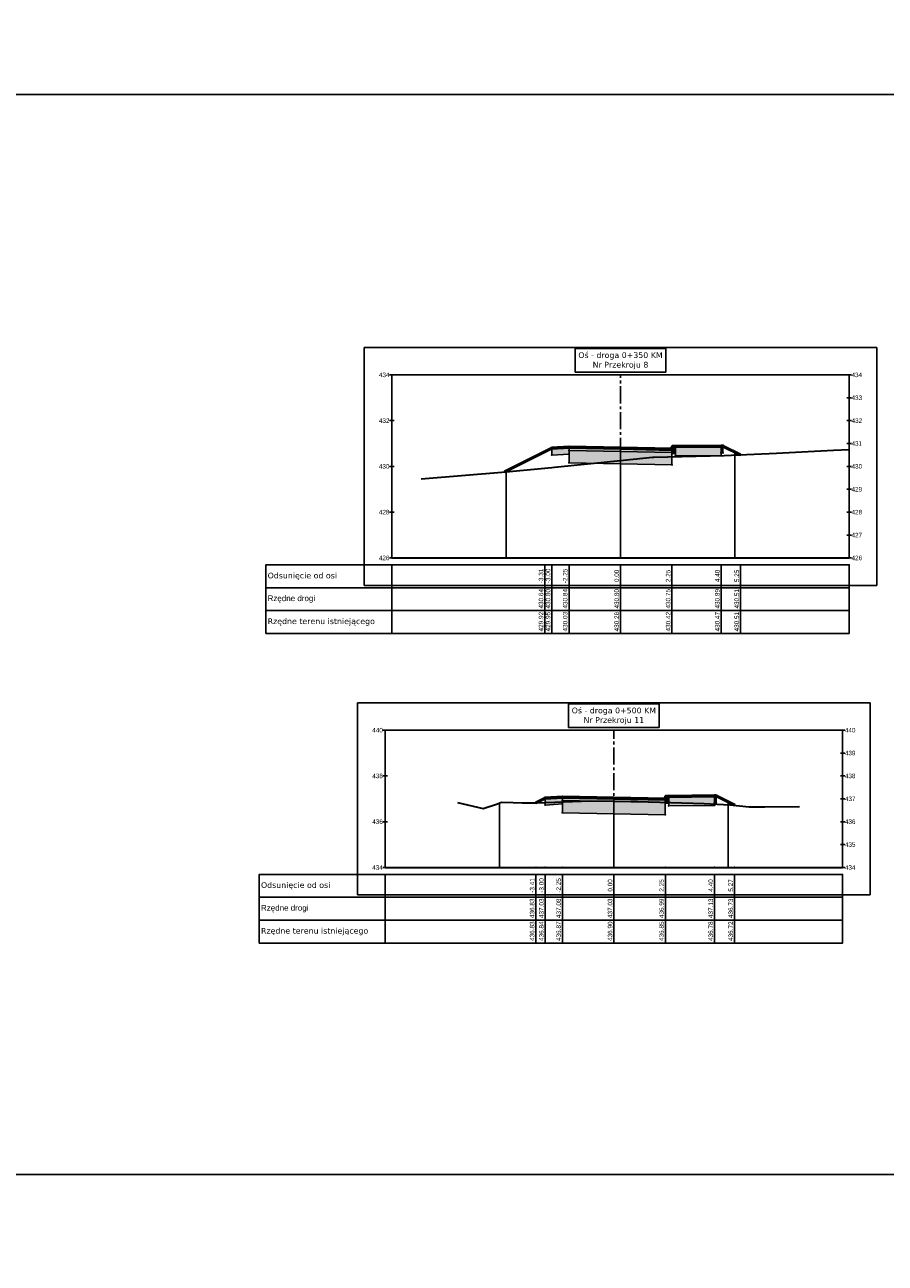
# Model space of a CAD drawing. Header units: metres. Extents: x 7331444 to 14836576, y 5479641 to 11132379.
# Tile 43 of 53: x 7418746 to 7418784, y 5566275 to 5566329. Entities that reach past the tile are written whole.
import ezdxf

# ---------------------------------------------------------------- set-up
doc = ezdxf.new("R2010")
doc.units = ezdxf.units.M
doc.linetypes.add('CENTER2', pattern=[1.125, 0.75, -0.125, 0.125, -0.125])
for name, color, linetype in [('C-DROGI-PRZEKROJE', 7, 'Continuous'), ('C-DROGI-PRZEKROJE-WIDOKI', 7, 'Continuous'), ('C-DROGI-PRZEKROJE-WIDOKI-ETYKIETY', 7, 'Continuous')]:
    doc.layers.add(name, color=color, linetype=linetype)

# ---------------------------------------------------------------- blocks, each defined once
blk = doc.blocks.new('*U787')
at = {"layer": 'C-DROGI-PRZEKROJE-WIDOKI', "color": 3, "linetype": 'Continuous', "lineweight": -3}
for p, q in [((11.2, 9.2), (-11.2, 9.2)), ((-11.2, 9.2), (-11.2, -1.2)), ((11.2, -1.2), (11.2, 9.2)), ((-11.2, -1.2), (11.2, -1.2))]:
    blk.add_line(p, q, dxfattribs=at)
at = {"layer": 'C-DROGI-PRZEKROJE-WIDOKI', "color": 7, "linetype": 'Continuous', "lineweight": -3}
for p, q in [((-10.1, 8), (-9.9, 8)), ((-10, 0), (-10, 8)), ((-10, 8), (10, 8)), ((9.9, 8), (10.1, 8)), ((10, 0), (10, 8)), ((9.9, 7), (10.1, 7)), ((-10.1, 6), (-9.9, 6)), ((9.9, 6), (10.1, 6)), ((9.9, 5), (10.1, 5)), ((-10.1, 4), (-9.9, 4)), ((9.9, 4), (10.1, 4)), ((9.9, 3), (10.1, 3)), ((-10.1, 2), (-9.9, 2)), ((9.9, 2), (10.1, 2)), ((9.9, 1), (10.1, 1)), ((-10.1, 0), (-9.9, 0)), ((9.9, 0), (10.1, 0))]:
    blk.add_line(p, q, dxfattribs=at)
at = {"layer": 'C-DROGI-PRZEKROJE-WIDOKI', "color": 9, "linetype": 'Continuous', "lineweight": -3}
for p, q in [((-10, 0), (-10, 8)), ((0, 0), (0, 4.796)), ((0, 0), (0, 4.796)), ((5, 0), (5, 4.631)), ((10, 0), (10, 4.739)), ((-5, 0), (-5, 3.766))]:
    blk.add_line(p, q, dxfattribs=at)
at = {"layer": 'C-DROGI-PRZEKROJE-WIDOKI', "color": 7, "linetype": 'CENTER2', "lineweight": -3}
blk.add_line((0, 0), (0, 8), dxfattribs=at)
at = {"layer": 'C-DROGI-PRZEKROJE-WIDOKI', "color": 7, "linetype": 'Continuous', "lineweight": 30}
blk.add_line((-10, 0), (10, 0), dxfattribs=at)
at = {"layer": 'C-DROGI-PRZEKROJE-WIDOKI', "color": 7, "linetype": 'Continuous', "lineweight": -3}
for points in [[(-1.98, 8.125), (1.98, 8.125), (1.98, 9.155), (-1.98, 9.155)], [(-10, -1.3), (-10, -0.3), (-15.5, -0.3), (-15.5, -1.3)], [(-10, -1.3), (10, -1.3), (10, -0.3), (-10, -0.3)], [(-10, -2.3), (-10, -1.3), (-15.5, -1.3), (-15.5, -2.3)], [(-10, -2.3), (10, -2.3), (10, -1.3), (-10, -1.3)], [(-10, -3.3), (-10, -2.3), (-15.5, -2.3), (-15.5, -3.3)], [(-10, -3.3), (10, -3.3), (10, -2.3), (-10, -2.3)]]:
    blk.add_3dface(points, dxfattribs=at)
for s, insert, char_height, attachment_point in [('{\\fVerdana|b0|i0|c0|p34;Oś - droga 0+350\\fVerdana|b0|i0|c238|p34; KM\\fVerdana|b0|i0|c0|p34;\\PNr Przekroju 8}', (0, 8.25), 0.25, 8), ('434', (-10.1, 8), 0.2, 6), ('434', (10.1, 8), 0.2, 4), ('433', (10.1, 7), 0.2, 4), ('432', (-10.1, 6), 0.2, 6), ('432', (10.1, 6), 0.2, 4), ('431', (10.1, 5), 0.2, 4), ('430', (-10.1, 4), 0.2, 6), ('430', (10.1, 4), 0.2, 4), ('429', (10.1, 3), 0.2, 4), ('428', (-10.1, 2), 0.2, 6), ('428', (10.1, 2), 0.2, 4), ('427', (10.1, 1), 0.2, 4), ('426', (-10.1, 0), 0.2, 6), ('426', (10.1, 0), 0.2, 4), ('{\\fVerdana|b0|i0|c238|p34;Odsunięcie od osi}', (-15.425, -0.8), 0.25, 4), ('{\\fArial|b0|i0|c238|p34;Rzędne drogi}', (-15.425, -1.8), 0.25, 4), ('{\\fVerdana|b0|i0|c238|p34;Rzędne terenu istniejącego}', (-15.425, -2.8), 0.25, 4)]:
    blk.add_mtext(s, dxfattribs=dict(at, insert=insert, char_height=char_height, attachment_point=attachment_point))
blk = doc.blocks.new('*U786')
at = {"layer": 'C-DROGI-PRZEKROJE', "linetype": 'Continuous', "lineweight": -3}
for points in [[(7418987.805, 5565931.719), (7418987.055, 5565931.674), (7418987.055, 5565931.374), (7418987.805, 5565931.419)], [(7418990.055, 5565931.674), (7418987.805, 5565931.719), (7418987.805, 5565931.694), (7418990.055, 5565931.649)], [(7418987.805, 5565931.694), (7418990.055, 5565931.649), (7418990.055, 5565931.624), (7418987.805, 5565931.669)], [(7418990.055, 5565931.624), (7418987.805, 5565931.669), (7418987.805, 5565931.569), (7418990.055, 5565931.524)], [(7418987.805, 5565931.569), (7418990.055, 5565931.524), (7418990.055, 5565930.994), (7418987.805, 5565931.039)], [(7418990.055, 5565931.674), (7418992.305, 5565931.629), (7418992.305, 5565931.604), (7418990.055, 5565931.649)], [(7418992.305, 5565931.604), (7418990.055, 5565931.649), (7418990.055, 5565931.624), (7418992.305, 5565931.579)], [(7418990.055, 5565931.624), (7418992.305, 5565931.579), (7418992.305, 5565931.479), (7418990.055, 5565931.524)], [(7418992.305, 5565931.479), (7418990.055, 5565931.524), (7418990.055, 5565930.994), (7418992.305, 5565930.949)], [(7418992.455, 5565931.449), (7418992.305, 5565931.449), (7418992.305, 5565931.629), (7418992.335, 5565931.749), (7418992.455, 5565931.749)], [(7418992.455, 5565931.749), (7418994.455, 5565931.769), (7418994.455, 5565931.359), (7418992.455, 5565931.339)], [(7418994.455, 5565931.769), (7418994.535, 5565931.769), (7418994.535, 5565931.469), (7418994.455, 5565931.469)]]:
    blk.add_hatch(color=252, dxfattribs=at).paths.add_polyline_path(points)
at = {"layer": 'C-DROGI-PRZEKROJE', "color": 9, "linetype": 'Continuous', "lineweight": -3}
for p, q in [((7418987.055, 5565931.674), (7418984.983, 5565930.638)), ((7418987.055, 5565931.674), (7418984.983, 5565930.638)), ((7418987.055, 5565931.674), (7418984.983, 5565930.638)), ((7418987.055, 5565931.674), (7418984.983, 5565930.638)), ((7418987.055, 5565931.674), (7418984.983, 5565930.638)), ((7418987.055, 5565931.674), (7418984.983, 5565930.638)), ((7418987.805, 5565931.719), (7418987.055, 5565931.674)), ((7418987.055, 5565931.674), (7418987.055, 5565931.374)), ((7418990.055, 5565931.674), (7418987.805, 5565931.719)), ((7418990.055, 5565931.674), (7418987.805, 5565931.719)), ((7418987.805, 5565931.719), (7418987.805, 5565931.694)), ((7418987.805, 5565931.419), (7418987.805, 5565931.719)), ((7418987.805, 5565931.694), (7418990.055, 5565931.649)), ((7418987.805, 5565931.694), (7418987.805, 5565931.669)), ((7418990.055, 5565931.624), (7418987.805, 5565931.669)), ((7418987.805, 5565931.669), (7418987.805, 5565931.569)), ((7418987.805, 5565931.569), (7418990.055, 5565931.524)), ((7418987.805, 5565931.039), (7418987.805, 5565931.569)), ((7418990.055, 5565931.649), (7418990.055, 5565931.674)), ((7418990.055, 5565931.674), (7418992.305, 5565931.629)), ((7418990.055, 5565931.674), (7418992.305, 5565931.629)), ((7418990.055, 5565931.649), (7418990.055, 5565931.674)), ((7418990.055, 5565931.649), (7418990.055, 5565931.624)), ((7418992.305, 5565931.604), (7418990.055, 5565931.649)), ((7418990.055, 5565931.649), (7418990.055, 5565931.624)), ((7418990.055, 5565931.524), (7418990.055, 5565931.624)), ((7418990.055, 5565931.624), (7418992.305, 5565931.579)), ((7418990.055, 5565931.524), (7418990.055, 5565931.624)), ((7418990.055, 5565931.524), (7418990.055, 5565930.994)), ((7418992.305, 5565931.479), (7418990.055, 5565931.524)), ((7418990.055, 5565931.524), (7418990.055, 5565930.994)), ((7418992.305, 5565931.629), (7418992.335, 5565931.749)), ((7418992.305, 5565931.629), (7418992.305, 5565931.604)), ((7418992.305, 5565931.449), (7418992.305, 5565931.629)), ((7418992.305, 5565931.604), (7418992.305, 5565931.579)), ((7418992.305, 5565931.579), (7418992.305, 5565931.479)), ((7418992.305, 5565930.949), (7418992.305, 5565931.479)), ((7418992.455, 5565931.449), (7418992.305, 5565931.449)), ((7418992.335, 5565931.749), (7418992.455, 5565931.749)), ((7418992.455, 5565931.749), (7418994.455, 5565931.769)), ((7418992.455, 5565931.749), (7418992.455, 5565931.449)), ((7418992.455, 5565931.339), (7418992.455, 5565931.749)), ((7418994.455, 5565931.769), (7418994.455, 5565931.359)), ((7418994.455, 5565931.469), (7418994.455, 5565931.769)), ((7418994.455, 5565931.769), (7418994.535, 5565931.769)), ((7418994.535, 5565931.469), (7418994.455, 5565931.469)), ((7418994.535, 5565931.769), (7418994.535, 5565931.469)), ((7418994.535, 5565931.769), (7418995.301, 5565931.386)), ((7418994.535, 5565931.769), (7418995.301, 5565931.386)), ((7418994.535, 5565931.769), (7418995.301, 5565931.386)), ((7418994.535, 5565931.769), (7418995.301, 5565931.386)), ((7418994.535, 5565931.769), (7418995.301, 5565931.386)), ((7418994.535, 5565931.769), (7418995.301, 5565931.386)), ((7418987.055, 5565931.374), (7418987.805, 5565931.419)), ((7418990.055, 5565930.994), (7418987.805, 5565931.039)), ((7418990.055, 5565930.994), (7418987.805, 5565931.039)), ((7418990.055, 5565930.994), (7418992.305, 5565930.949)), ((7418990.055, 5565930.994), (7418992.305, 5565930.949)), ((7418994.455, 5565931.359), (7418992.455, 5565931.339))]:
    blk.add_line(p, q, dxfattribs=at)
at = {"layer": 'C-DROGI-PRZEKROJE', "color": 53, "linetype": 'Continuous', "lineweight": -3}
for p, q in [((7418987.805, 5565931.719), (7418987.055, 5565931.674)), ((7418987.055, 5565931.674), (7418987.055, 5565931.374)), ((7418990.055, 5565931.674), (7418987.805, 5565931.719)), ((7418987.805, 5565931.719), (7418987.805, 5565931.694)), ((7418987.805, 5565931.419), (7418987.805, 5565931.719)), ((7418987.805, 5565931.694), (7418990.055, 5565931.649)), ((7418987.805, 5565931.694), (7418990.055, 5565931.649)), ((7418987.805, 5565931.669), (7418987.805, 5565931.694)), ((7418990.055, 5565931.624), (7418987.805, 5565931.669)), ((7418990.055, 5565931.624), (7418987.805, 5565931.669)), ((7418987.805, 5565931.669), (7418987.805, 5565931.569)), ((7418987.805, 5565931.569), (7418990.055, 5565931.524)), ((7418987.805, 5565931.569), (7418990.055, 5565931.524)), ((7418987.805, 5565931.039), (7418987.805, 5565931.569)), ((7418990.055, 5565931.649), (7418990.055, 5565931.674)), ((7418990.055, 5565931.674), (7418992.305, 5565931.629)), ((7418990.055, 5565931.649), (7418990.055, 5565931.674)), ((7418990.055, 5565931.649), (7418990.055, 5565931.624)), ((7418992.305, 5565931.604), (7418990.055, 5565931.649)), ((7418992.305, 5565931.604), (7418990.055, 5565931.649)), ((7418990.055, 5565931.649), (7418990.055, 5565931.624)), ((7418990.055, 5565931.524), (7418990.055, 5565931.624)), ((7418990.055, 5565931.624), (7418992.305, 5565931.579)), ((7418990.055, 5565931.624), (7418992.305, 5565931.579)), ((7418990.055, 5565931.524), (7418990.055, 5565931.624)), ((7418990.055, 5565931.524), (7418990.055, 5565930.994)), ((7418992.305, 5565931.479), (7418990.055, 5565931.524)), ((7418992.305, 5565931.479), (7418990.055, 5565931.524)), ((7418990.055, 5565931.524), (7418990.055, 5565930.994)), ((7418992.305, 5565931.629), (7418992.335, 5565931.749)), ((7418992.305, 5565931.629), (7418992.305, 5565931.604)), ((7418992.305, 5565931.449), (7418992.305, 5565931.629)), ((7418992.305, 5565931.579), (7418992.305, 5565931.604)), ((7418992.305, 5565931.579), (7418992.305, 5565931.479)), ((7418992.305, 5565930.949), (7418992.305, 5565931.479)), ((7418992.455, 5565931.449), (7418992.305, 5565931.449)), ((7418992.335, 5565931.749), (7418992.455, 5565931.749)), ((7418992.455, 5565931.749), (7418994.455, 5565931.769)), ((7418992.455, 5565931.749), (7418992.455, 5565931.449)), ((7418992.455, 5565931.339), (7418992.455, 5565931.749)), ((7418994.455, 5565931.769), (7418994.455, 5565931.359)), ((7418994.455, 5565931.769), (7418994.535, 5565931.769)), ((7418994.455, 5565931.469), (7418994.455, 5565931.769)), ((7418994.535, 5565931.469), (7418994.455, 5565931.469)), ((7418994.535, 5565931.769), (7418994.535, 5565931.469)), ((7418987.055, 5565931.374), (7418987.805, 5565931.419)), ((7418990.055, 5565930.994), (7418987.805, 5565931.039)), ((7418990.055, 5565930.994), (7418992.305, 5565930.949)), ((7418994.455, 5565931.359), (7418992.455, 5565931.339))]:
    blk.add_line(p, q, dxfattribs=at)
at = {"layer": 'C-DROGI-PRZEKROJE', "color": 9, "linetype": 'Continuous', "lineweight": -3}
for centre in [(7418987.055, 5565931.674), (7418987.055, 5565931.674), (7418987.055, 5565931.674), (7418987.805, 5565931.719), (7418987.805, 5565931.719), (7418987.805, 5565931.694), (7418987.805, 5565931.669), (7418987.805, 5565931.569), (7418987.805, 5565931.419), (7418990.055, 5565931.674), (7418990.055, 5565931.674), (7418990.055, 5565931.649), (7418990.055, 5565931.649), (7418990.055, 5565931.624), (7418990.055, 5565931.624), (7418990.055, 5565931.524), (7418990.055, 5565931.524), (7418992.305, 5565931.629), (7418992.305, 5565931.629), (7418992.305, 5565931.604), (7418992.305, 5565931.579), (7418992.305, 5565931.479), (7418992.305, 5565931.449), (7418992.335, 5565931.749), (7418992.455, 5565931.749), (7418992.455, 5565931.749), (7418992.455, 5565931.449), (7418994.455, 5565931.769), (7418994.455, 5565931.769), (7418994.455, 5565931.469), (7418994.535, 5565931.769), (7418994.535, 5565931.769), (7418994.535, 5565931.769), (7418994.535, 5565931.469), (7418987.055, 5565931.374), (7418987.805, 5565931.039), (7418990.055, 5565930.994), (7418990.055, 5565930.994), (7418992.305, 5565930.949), (7418992.455, 5565931.339), (7418994.455, 5565931.359), (7418995.301, 5565931.386), (7418995.301, 5565931.386), (7418984.983, 5565930.638), (7418984.983, 5565930.638)]:
    blk.add_circle(centre, 0.015, dxfattribs=at)
blk = doc.blocks.new('*U785')
at = {"layer": 'C-DROGI-PRZEKROJE', "color": 1, "linetype": 'Continuous', "lineweight": 60}
blk.add_lwpolyline([(7418984.983, 5565930.638), (7418987.055, 5565931.674), (7418987.805, 5565931.719), (7418990.055, 5565931.674), (7418992.305, 5565931.629), (7418992.335, 5565931.749), (7418992.455, 5565931.749), (7418994.455, 5565931.769), (7418994.535, 5565931.769), (7418995.301, 5565931.386)], dxfattribs=at)
blk = doc.blocks.new('*U778')
at = {"layer": 'C-DROGI-PRZEKROJE-WIDOKI', "color": 3, "linetype": 'Continuous', "lineweight": -3}
for p, q in [((11.2, 7.2), (-11.2, 7.2)), ((-11.2, 7.2), (-11.2, -1.2)), ((11.2, -1.2), (11.2, 7.2)), ((-11.2, -1.2), (11.2, -1.2))]:
    blk.add_line(p, q, dxfattribs=at)
at = {"layer": 'C-DROGI-PRZEKROJE-WIDOKI', "color": 7, "linetype": 'Continuous', "lineweight": -3}
for p, q in [((-10.1, 6), (-9.9, 6)), ((-10, 0), (-10, 6)), ((-10, 6), (10, 6)), ((9.9, 6), (10.1, 6)), ((10, 0), (10, 6)), ((9.9, 5), (10.1, 5)), ((-10.1, 4), (-9.9, 4)), ((9.9, 4), (10.1, 4)), ((9.9, 3), (10.1, 3)), ((-10.1, 2), (-9.9, 2)), ((9.9, 2), (10.1, 2)), ((9.9, 1), (10.1, 1)), ((-10.1, 0), (-9.9, 0)), ((9.9, 0), (10.1, 0))]:
    blk.add_line(p, q, dxfattribs=at)
at = {"layer": 'C-DROGI-PRZEKROJE-WIDOKI', "color": 9, "linetype": 'Continuous', "lineweight": -3}
for p, q in [((-10, 0), (-10, 6)), ((10, 0), (10, 6)), ((-5, 0), (-5, 2.818)), ((0, 0), (0, 3.031)), ((0, 0), (0, 3.031)), ((5, 0), (5, 2.865))]:
    blk.add_line(p, q, dxfattribs=at)
at = {"layer": 'C-DROGI-PRZEKROJE-WIDOKI', "color": 7, "linetype": 'CENTER2', "lineweight": -3}
blk.add_line((0, 0), (0, 6), dxfattribs=at)
at = {"layer": 'C-DROGI-PRZEKROJE-WIDOKI', "color": 7, "linetype": 'Continuous', "lineweight": 30}
blk.add_line((-10, 0), (10, 0), dxfattribs=at)
at = {"layer": 'C-DROGI-PRZEKROJE-WIDOKI', "color": 7, "linetype": 'Continuous', "lineweight": -3}
for points in [[(-1.98, 6.125), (1.98, 6.125), (1.98, 7.155), (-1.98, 7.155)], [(-10, -1.3), (-10, -0.3), (-15.5, -0.3), (-15.5, -1.3)], [(-10, -1.3), (10, -1.3), (10, -0.3), (-10, -0.3)], [(-10, -2.3), (-10, -1.3), (-15.5, -1.3), (-15.5, -2.3)], [(-10, -2.3), (10, -2.3), (10, -1.3), (-10, -1.3)], [(-10, -3.3), (-10, -2.3), (-15.5, -2.3), (-15.5, -3.3)], [(-10, -3.3), (10, -3.3), (10, -2.3), (-10, -2.3)]]:
    blk.add_3dface(points, dxfattribs=at)
for s, insert, char_height, attachment_point in [('{\\fVerdana|b0|i0|c0|p34;Oś - droga 0+500\\fVerdana|b0|i0|c238|p34; KM\\fVerdana|b0|i0|c0|p34;\\PNr Przekroju 11}', (0, 6.25), 0.25, 8), ('440', (-10.1, 6), 0.2, 6), ('440', (10.1, 6), 0.2, 4), ('439', (10.1, 5), 0.2, 4), ('438', (-10.1, 4), 0.2, 6), ('438', (10.1, 4), 0.2, 4), ('437', (10.1, 3), 0.2, 4), ('436', (-10.1, 2), 0.2, 6), ('436', (10.1, 2), 0.2, 4), ('435', (10.1, 1), 0.2, 4), ('434', (-10.1, 0), 0.2, 6), ('434', (10.1, 0), 0.2, 4), ('{\\fVerdana|b0|i0|c238|p34;Odsunięcie od osi}', (-15.425, -0.8), 0.25, 4), ('{\\fArial|b0|i0|c238|p34;Rzędne drogi}', (-15.425, -1.8), 0.25, 4), ('{\\fVerdana|b0|i0|c238|p34;Rzędne terenu istniejącego}', (-15.425, -2.8), 0.25, 4)]:
    blk.add_mtext(s, dxfattribs=dict(at, insert=insert, char_height=char_height, attachment_point=attachment_point))
blk = doc.blocks.new('*U777')
at = {"layer": 'C-DROGI-PRZEKROJE', "linetype": 'Continuous', "lineweight": -3}
for points in [[(7418987.516, 5565916.426), (7418986.766, 5565916.381), (7418986.766, 5565916.081), (7418987.516, 5565916.126)], [(7418989.766, 5565916.381), (7418987.516, 5565916.426), (7418987.516, 5565916.401), (7418989.766, 5565916.356)], [(7418987.516, 5565916.401), (7418989.766, 5565916.356), (7418989.766, 5565916.331), (7418987.516, 5565916.376)], [(7418989.766, 5565916.331), (7418987.516, 5565916.376), (7418987.516, 5565916.276), (7418989.766, 5565916.231)], [(7418987.516, 5565916.276), (7418989.766, 5565916.231), (7418989.766, 5565915.701), (7418987.516, 5565915.746)], [(7418989.766, 5565916.381), (7418992.015, 5565916.336), (7418992.015, 5565916.311), (7418989.766, 5565916.356)], [(7418992.015, 5565916.311), (7418989.766, 5565916.356), (7418989.766, 5565916.331), (7418992.015, 5565916.286)], [(7418989.766, 5565916.331), (7418992.015, 5565916.286), (7418992.015, 5565916.186), (7418989.766, 5565916.231)], [(7418992.165, 5565916.156), (7418992.015, 5565916.156), (7418992.015, 5565916.336), (7418992.045, 5565916.456), (7418992.165, 5565916.456)], [(7418992.165, 5565916.456), (7418994.165, 5565916.476), (7418994.165, 5565916.066), (7418992.165, 5565916.046)], [(7418994.165, 5565916.476), (7418994.245, 5565916.476), (7418994.245, 5565916.176), (7418994.165, 5565916.176)], [(7418992.015, 5565916.186), (7418989.766, 5565916.231), (7418989.766, 5565915.701), (7418992.015, 5565915.656)]]:
    blk.add_hatch(color=252, dxfattribs=at).paths.add_polyline_path(points)
at = {"layer": 'C-DROGI-PRZEKROJE', "color": 9, "linetype": 'Continuous', "lineweight": -3}
for p, q in [((7418986.766, 5565916.381), (7418986.359, 5565916.178)), ((7418986.766, 5565916.381), (7418986.359, 5565916.178)), ((7418986.766, 5565916.381), (7418986.359, 5565916.178)), ((7418986.766, 5565916.381), (7418986.359, 5565916.178)), ((7418986.766, 5565916.381), (7418986.359, 5565916.178)), ((7418986.766, 5565916.381), (7418986.359, 5565916.178)), ((7418987.516, 5565916.426), (7418986.766, 5565916.381)), ((7418986.766, 5565916.381), (7418986.766, 5565916.081)), ((7418989.766, 5565916.381), (7418987.516, 5565916.426)), ((7418989.766, 5565916.381), (7418987.516, 5565916.426)), ((7418987.516, 5565916.426), (7418987.516, 5565916.401)), ((7418987.516, 5565916.126), (7418987.516, 5565916.426)), ((7418987.516, 5565916.401), (7418989.766, 5565916.356)), ((7418987.516, 5565916.401), (7418987.516, 5565916.376)), ((7418989.766, 5565916.331), (7418987.516, 5565916.376)), ((7418987.516, 5565916.376), (7418987.516, 5565916.276)), ((7418987.516, 5565916.276), (7418989.766, 5565916.231)), ((7418987.516, 5565915.746), (7418987.516, 5565916.276)), ((7418989.766, 5565916.356), (7418989.766, 5565916.381)), ((7418989.766, 5565916.381), (7418992.015, 5565916.336)), ((7418989.766, 5565916.381), (7418992.015, 5565916.336)), ((7418989.766, 5565916.356), (7418989.766, 5565916.381)), ((7418989.766, 5565916.356), (7418989.766, 5565916.331)), ((7418992.015, 5565916.311), (7418989.766, 5565916.356)), ((7418989.766, 5565916.356), (7418989.766, 5565916.331)), ((7418989.766, 5565916.231), (7418989.766, 5565916.331)), ((7418989.766, 5565916.331), (7418992.015, 5565916.286)), ((7418989.766, 5565916.231), (7418989.766, 5565916.331)), ((7418992.015, 5565916.336), (7418992.045, 5565916.456)), ((7418992.015, 5565916.336), (7418992.015, 5565916.311)), ((7418992.015, 5565916.156), (7418992.015, 5565916.336)), ((7418992.015, 5565916.311), (7418992.015, 5565916.286)), ((7418992.015, 5565916.286), (7418992.015, 5565916.186)), ((7418992.045, 5565916.456), (7418992.165, 5565916.456)), ((7418992.165, 5565916.456), (7418994.165, 5565916.476)), ((7418992.165, 5565916.456), (7418992.165, 5565916.156)), ((7418992.165, 5565916.046), (7418992.165, 5565916.456)), ((7418994.165, 5565916.476), (7418994.165, 5565916.066)), ((7418994.165, 5565916.176), (7418994.165, 5565916.476)), ((7418994.165, 5565916.476), (7418994.245, 5565916.476)), ((7418994.245, 5565916.476), (7418994.245, 5565916.176)), ((7418994.245, 5565916.476), (7418995.057, 5565916.07)), ((7418994.245, 5565916.476), (7418995.057, 5565916.07)), ((7418994.245, 5565916.476), (7418995.057, 5565916.07)), ((7418994.245, 5565916.476), (7418995.057, 5565916.07)), ((7418994.245, 5565916.476), (7418995.057, 5565916.07)), ((7418994.245, 5565916.476), (7418995.057, 5565916.07)), ((7418986.766, 5565916.081), (7418987.516, 5565916.126)), ((7418989.766, 5565915.701), (7418987.516, 5565915.746)), ((7418989.766, 5565915.701), (7418987.516, 5565915.746)), ((7418989.766, 5565916.231), (7418989.766, 5565915.701)), ((7418992.015, 5565916.186), (7418989.766, 5565916.231)), ((7418989.766, 5565916.231), (7418989.766, 5565915.701)), ((7418992.015, 5565915.656), (7418992.015, 5565916.186)), ((7418992.165, 5565916.156), (7418992.015, 5565916.156)), ((7418994.165, 5565916.066), (7418992.165, 5565916.046)), ((7418994.245, 5565916.176), (7418994.165, 5565916.176)), ((7418989.766, 5565915.701), (7418992.015, 5565915.656)), ((7418989.766, 5565915.701), (7418992.015, 5565915.656))]:
    blk.add_line(p, q, dxfattribs=at)
at = {"layer": 'C-DROGI-PRZEKROJE', "color": 53, "linetype": 'Continuous', "lineweight": -3}
for p, q in [((7418987.516, 5565916.426), (7418986.766, 5565916.381)), ((7418986.766, 5565916.381), (7418986.766, 5565916.081)), ((7418989.766, 5565916.381), (7418987.516, 5565916.426)), ((7418987.516, 5565916.426), (7418987.516, 5565916.401)), ((7418987.516, 5565916.126), (7418987.516, 5565916.426)), ((7418987.516, 5565916.401), (7418989.766, 5565916.356)), ((7418987.516, 5565916.401), (7418989.766, 5565916.356)), ((7418987.516, 5565916.376), (7418987.516, 5565916.401)), ((7418989.766, 5565916.331), (7418987.516, 5565916.376)), ((7418989.766, 5565916.331), (7418987.516, 5565916.376)), ((7418987.516, 5565916.376), (7418987.516, 5565916.276)), ((7418987.516, 5565916.276), (7418989.766, 5565916.231)), ((7418987.516, 5565916.276), (7418989.766, 5565916.231)), ((7418987.516, 5565915.746), (7418987.516, 5565916.276)), ((7418989.766, 5565916.356), (7418989.766, 5565916.381)), ((7418989.766, 5565916.381), (7418992.015, 5565916.336)), ((7418989.766, 5565916.356), (7418989.766, 5565916.381)), ((7418989.766, 5565916.356), (7418989.766, 5565916.331)), ((7418992.015, 5565916.311), (7418989.766, 5565916.356)), ((7418992.015, 5565916.311), (7418989.766, 5565916.356)), ((7418989.766, 5565916.356), (7418989.766, 5565916.331)), ((7418989.766, 5565916.231), (7418989.766, 5565916.331)), ((7418989.766, 5565916.331), (7418992.015, 5565916.286)), ((7418989.766, 5565916.331), (7418992.015, 5565916.286)), ((7418989.766, 5565916.231), (7418989.766, 5565916.331)), ((7418992.015, 5565916.336), (7418992.045, 5565916.456)), ((7418992.015, 5565916.336), (7418992.015, 5565916.311)), ((7418992.015, 5565916.156), (7418992.015, 5565916.336)), ((7418992.015, 5565916.286), (7418992.015, 5565916.311)), ((7418992.015, 5565916.286), (7418992.015, 5565916.186)), ((7418992.045, 5565916.456), (7418992.165, 5565916.456)), ((7418992.165, 5565916.456), (7418994.165, 5565916.476)), ((7418992.165, 5565916.456), (7418992.165, 5565916.156)), ((7418992.165, 5565916.046), (7418992.165, 5565916.456)), ((7418994.165, 5565916.476), (7418994.165, 5565916.066)), ((7418994.165, 5565916.476), (7418994.245, 5565916.476)), ((7418994.165, 5565916.176), (7418994.165, 5565916.476)), ((7418994.245, 5565916.476), (7418994.245, 5565916.176)), ((7418986.766, 5565916.081), (7418987.516, 5565916.126)), ((7418989.766, 5565915.701), (7418987.516, 5565915.746)), ((7418989.766, 5565916.231), (7418989.766, 5565915.701)), ((7418992.015, 5565916.186), (7418989.766, 5565916.231)), ((7418992.015, 5565916.186), (7418989.766, 5565916.231)), ((7418989.766, 5565916.231), (7418989.766, 5565915.701)), ((7418992.015, 5565915.656), (7418992.015, 5565916.186)), ((7418992.165, 5565916.156), (7418992.015, 5565916.156)), ((7418994.165, 5565916.066), (7418992.165, 5565916.046)), ((7418994.245, 5565916.176), (7418994.165, 5565916.176)), ((7418989.766, 5565915.701), (7418992.015, 5565915.656))]:
    blk.add_line(p, q, dxfattribs=at)
at = {"layer": 'C-DROGI-PRZEKROJE', "color": 9, "linetype": 'Continuous', "lineweight": -3}
for centre in [(7418986.766, 5565916.381), (7418986.766, 5565916.381), (7418986.766, 5565916.381), (7418987.516, 5565916.426), (7418987.516, 5565916.426), (7418987.516, 5565916.401), (7418987.516, 5565916.376), (7418987.516, 5565916.276), (7418989.766, 5565916.381), (7418989.766, 5565916.381), (7418989.766, 5565916.356), (7418989.766, 5565916.356), (7418989.766, 5565916.331), (7418989.766, 5565916.331), (7418992.015, 5565916.336), (7418992.015, 5565916.336), (7418992.015, 5565916.311), (7418992.015, 5565916.286), (7418992.045, 5565916.456), (7418992.165, 5565916.456), (7418992.165, 5565916.456), (7418994.165, 5565916.476), (7418994.165, 5565916.476), (7418994.245, 5565916.476), (7418994.245, 5565916.476), (7418994.245, 5565916.476), (7418986.359, 5565916.178), (7418986.359, 5565916.178), (7418986.766, 5565916.081), (7418987.516, 5565916.126), (7418987.516, 5565915.746), (7418989.766, 5565916.231), (7418989.766, 5565916.231), (7418992.015, 5565916.186), (7418992.015, 5565916.156), (7418992.165, 5565916.156), (7418992.165, 5565916.046), (7418994.165, 5565916.176), (7418994.165, 5565916.066), (7418994.245, 5565916.176), (7418995.057, 5565916.07), (7418995.057, 5565916.07), (7418989.766, 5565915.701), (7418989.766, 5565915.701), (7418992.015, 5565915.656)]:
    blk.add_circle(centre, 0.015, dxfattribs=at)
blk = doc.blocks.new('*U776')
at = {"layer": 'C-DROGI-PRZEKROJE', "color": 1, "linetype": 'Continuous', "lineweight": 60}
blk.add_lwpolyline([(7418986.359, 5565916.178), (7418986.766, 5565916.381), (7418987.516, 5565916.426), (7418989.766, 5565916.381), (7418992.015, 5565916.336), (7418992.045, 5565916.456), (7418992.165, 5565916.456), (7418994.165, 5565916.476), (7418994.245, 5565916.476), (7418995.057, 5565916.07)], dxfattribs=at)
blk = doc.blocks.new('*U765')
at = {"layer": 'C-DROGI-PRZEKROJE', "color": 74, "linetype": 'Continuous', "lineweight": 30}
blk.add_lwpolyline([(7418981.337, 5565930.33), (7418985.051, 5565930.643), (7418987.061, 5565930.827), (7418987.164, 5565930.839), (7418990.055, 5565931.135), (7418990.184, 5565931.149), (7418991.461, 5565931.282), (7418991.514, 5565931.282), (7418994.581, 5565931.352), (7418996.875, 5565931.46), (7418999.368, 5565931.584), (7419000.055, 5565931.617)], dxfattribs=at)
blk = doc.blocks.new('*U762')
at = {"layer": 'C-DROGI-PRZEKROJE', "color": 74, "linetype": 'Continuous', "lineweight": 30}
blk.add_lwpolyline([(7418982.924, 5565916.196), (7418984.055, 5565915.927), (7418984.635, 5565916.118), (7418984.85, 5565916.201), (7418985.367, 5565916.195), (7418985.762, 5565916.177), (7418986.397, 5565916.178), (7418988.751, 5565916.267), (7418989.766, 5565916.248), (7418990.8, 5565916.228), (7418993.717, 5565916.151), (7418994.829, 5565916.095), (7418995.675, 5565916.003), (7418996.323, 5565916.007), (7418996.368, 5565916.007), (7418997.885, 5565916.015)], dxfattribs=at)
blk = doc.blocks.new('*U701')
at = {"layer": 'C-DROGI-PRZEKROJE-WIDOKI-ETYKIETY', "color": 7, "linetype": 'Continuous', "lineweight": -3}
blk.add_line((7418990.055, 5565926.578), (7418990.055, 5565923.578), dxfattribs=at)
at = {"layer": 'C-DROGI-PRZEKROJE-WIDOKI-ETYKIETY', "color": 75, "linetype": 'Continuous', "lineweight": -3}
blk.add_circle((7418990.055, 5565926.878), 0.015, dxfattribs=at)
at = {"layer": 'C-DROGI-PRZEKROJE-WIDOKI-ETYKIETY', "color": 7, "linetype": 'Continuous', "lineweight": -3, "char_height": 0.2, "attachment_point": 5, "rotation": 90}
for s, insert in [('{\\fArial|b0|i0|c238|p34;0.00}', (7418989.89, 5565926.093)), ('{\\fArial|b0|i0|c238|p34;430.26}', (7418989.89, 5565924.093))]:
    blk.add_mtext(s, dxfattribs=dict(at, insert=insert))
at = {"layer": 'C-DROGI-PRZEKROJE-WIDOKI-ETYKIETY', "color": 1, "linetype": 'Continuous', "lineweight": -3, "insert": (7418989.89, 5565925.093), "char_height": 0.2, "attachment_point": 5, "rotation": 90}
blk.add_mtext('{\\fArial|b0|i0|c238|p34;430.80}', dxfattribs=at)
blk = doc.blocks.new('*U700')
at = {"layer": 'C-DROGI-PRZEKROJE-WIDOKI-ETYKIETY', "color": 7, "linetype": 'Continuous', "lineweight": -3}
blk.add_line((7418987.805, 5565926.578), (7418987.805, 5565923.578), dxfattribs=at)
at = {"layer": 'C-DROGI-PRZEKROJE-WIDOKI-ETYKIETY', "color": 75, "linetype": 'Continuous', "lineweight": -3}
blk.add_circle((7418987.805, 5565926.878), 0.015, dxfattribs=at)
at = {"layer": 'C-DROGI-PRZEKROJE-WIDOKI-ETYKIETY', "color": 7, "linetype": 'Continuous', "lineweight": -3, "char_height": 0.2, "attachment_point": 5, "rotation": 90}
for s, insert in [('{\\fArial|b0|i0|c238|p34;-2.25}', (7418987.64, 5565926.093)), ('{\\fArial|b0|i0|c238|p34;430.03}', (7418987.64, 5565924.093))]:
    blk.add_mtext(s, dxfattribs=dict(at, insert=insert))
at = {"layer": 'C-DROGI-PRZEKROJE-WIDOKI-ETYKIETY', "color": 1, "linetype": 'Continuous', "lineweight": -3, "insert": (7418987.64, 5565925.093), "char_height": 0.2, "attachment_point": 5, "rotation": 90}
blk.add_mtext('{\\fArial|b0|i0|c238|p34;430.84}', dxfattribs=at)
blk = doc.blocks.new('*U699')
at = {"layer": 'C-DROGI-PRZEKROJE-WIDOKI-ETYKIETY', "color": 7, "linetype": 'Continuous', "lineweight": -3}
blk.add_line((7418987.055, 5565926.578), (7418987.055, 5565923.578), dxfattribs=at)
at = {"layer": 'C-DROGI-PRZEKROJE-WIDOKI-ETYKIETY', "color": 75, "linetype": 'Continuous', "lineweight": -3}
blk.add_circle((7418987.055, 5565926.878), 0.015, dxfattribs=at)
at = {"layer": 'C-DROGI-PRZEKROJE-WIDOKI-ETYKIETY', "color": 7, "linetype": 'Continuous', "lineweight": -3, "char_height": 0.2, "attachment_point": 5, "rotation": 90}
for s, insert in [('{\\fArial|b0|i0|c238|p34;-3.00}', (7418986.89, 5565926.093)), ('{\\fArial|b0|i0|c238|p34;429.95}', (7418986.89, 5565924.093))]:
    blk.add_mtext(s, dxfattribs=dict(at, insert=insert))
at = {"layer": 'C-DROGI-PRZEKROJE-WIDOKI-ETYKIETY', "color": 1, "linetype": 'Continuous', "lineweight": -3, "insert": (7418986.89, 5565925.093), "char_height": 0.2, "attachment_point": 5, "rotation": 90}
blk.add_mtext('{\\fArial|b0|i0|c238|p34;430.80}', dxfattribs=at)
blk = doc.blocks.new('*U698')
at = {"layer": 'C-DROGI-PRZEKROJE-WIDOKI-ETYKIETY', "color": 7, "linetype": 'Continuous', "lineweight": -3}
blk.add_line((7418986.748, 5565926.578), (7418986.748, 5565923.578), dxfattribs=at)
at = {"layer": 'C-DROGI-PRZEKROJE-WIDOKI-ETYKIETY', "color": 75, "linetype": 'Continuous', "lineweight": -3}
blk.add_circle((7418986.748, 5565926.878), 0.015, dxfattribs=at)
at = {"layer": 'C-DROGI-PRZEKROJE-WIDOKI-ETYKIETY', "color": 7, "linetype": 'Continuous', "lineweight": -3, "char_height": 0.2, "attachment_point": 5, "rotation": 90}
for s, insert in [('{\\fArial|b0|i0|c238|p34;-3.31}', (7418986.583, 5565926.093)), ('{\\fArial|b0|i0|c238|p34;429.92}', (7418986.583, 5565924.093))]:
    blk.add_mtext(s, dxfattribs=dict(at, insert=insert))
at = {"layer": 'C-DROGI-PRZEKROJE-WIDOKI-ETYKIETY', "color": 1, "linetype": 'Continuous', "lineweight": -3, "insert": (7418986.583, 5565925.093), "char_height": 0.2, "attachment_point": 5, "rotation": 90}
blk.add_mtext('{\\fArial|b0|i0|c238|p34;430.64}', dxfattribs=at)
blk = doc.blocks.new('*U697')
at = {"layer": 'C-DROGI-PRZEKROJE-WIDOKI-ETYKIETY', "color": 7, "linetype": 'Continuous', "lineweight": -3}
blk.add_line((7418992.305, 5565926.578), (7418992.305, 5565923.578), dxfattribs=at)
at = {"layer": 'C-DROGI-PRZEKROJE-WIDOKI-ETYKIETY', "color": 75, "linetype": 'Continuous', "lineweight": -3}
blk.add_circle((7418992.305, 5565926.878), 0.015, dxfattribs=at)
at = {"layer": 'C-DROGI-PRZEKROJE-WIDOKI-ETYKIETY', "color": 7, "linetype": 'Continuous', "lineweight": -3, "char_height": 0.2, "attachment_point": 5, "rotation": 90}
for s, insert in [('{\\fArial|b0|i0|c238|p34;2.25}', (7418992.14, 5565926.093)), ('{\\fArial|b0|i0|c238|p34;430.42}', (7418992.14, 5565924.093))]:
    blk.add_mtext(s, dxfattribs=dict(at, insert=insert))
at = {"layer": 'C-DROGI-PRZEKROJE-WIDOKI-ETYKIETY', "color": 1, "linetype": 'Continuous', "lineweight": -3, "insert": (7418992.14, 5565925.093), "char_height": 0.2, "attachment_point": 5, "rotation": 90}
blk.add_mtext('{\\fArial|b0|i0|c238|p34;430.75}', dxfattribs=at)
blk = doc.blocks.new('*U696')
at = {"layer": 'C-DROGI-PRZEKROJE-WIDOKI-ETYKIETY', "color": 7, "linetype": 'Continuous', "lineweight": -3}
blk.add_line((7418994.455, 5565926.578), (7418994.455, 5565923.578), dxfattribs=at)
at = {"layer": 'C-DROGI-PRZEKROJE-WIDOKI-ETYKIETY', "color": 75, "linetype": 'Continuous', "lineweight": -3}
blk.add_circle((7418994.455, 5565926.878), 0.015, dxfattribs=at)
at = {"layer": 'C-DROGI-PRZEKROJE-WIDOKI-ETYKIETY', "color": 7, "linetype": 'Continuous', "lineweight": -3, "char_height": 0.2, "attachment_point": 5, "rotation": 90}
for s, insert in [('{\\fArial|b0|i0|c238|p34;4.40}', (7418994.29, 5565926.093)), ('{\\fArial|b0|i0|c238|p34;430.47}', (7418994.29, 5565924.093))]:
    blk.add_mtext(s, dxfattribs=dict(at, insert=insert))
at = {"layer": 'C-DROGI-PRZEKROJE-WIDOKI-ETYKIETY', "color": 1, "linetype": 'Continuous', "lineweight": -3, "insert": (7418994.29, 5565925.093), "char_height": 0.2, "attachment_point": 5, "rotation": 90}
blk.add_mtext('{\\fArial|b0|i0|c238|p34;430.89}', dxfattribs=at)
blk = doc.blocks.new('*U695')
at = {"layer": 'C-DROGI-PRZEKROJE-WIDOKI-ETYKIETY', "color": 7, "linetype": 'Continuous', "lineweight": -3}
blk.add_line((7418995.301, 5565926.578), (7418995.301, 5565923.578), dxfattribs=at)
at = {"layer": 'C-DROGI-PRZEKROJE-WIDOKI-ETYKIETY', "color": 75, "linetype": 'Continuous', "lineweight": -3}
blk.add_circle((7418995.301, 5565926.878), 0.015, dxfattribs=at)
at = {"layer": 'C-DROGI-PRZEKROJE-WIDOKI-ETYKIETY', "color": 7, "linetype": 'Continuous', "lineweight": -3, "char_height": 0.2, "attachment_point": 5, "rotation": 90}
for s, insert in [('{\\fArial|b0|i0|c238|p34;5.25}', (7418995.136, 5565926.093)), ('{\\fArial|b0|i0|c238|p34;430.51}', (7418995.136, 5565924.093))]:
    blk.add_mtext(s, dxfattribs=dict(at, insert=insert))
at = {"layer": 'C-DROGI-PRZEKROJE-WIDOKI-ETYKIETY', "color": 1, "linetype": 'Continuous', "lineweight": -3, "insert": (7418995.136, 5565925.093), "char_height": 0.2, "attachment_point": 5, "rotation": 90}
blk.add_mtext('{\\fArial|b0|i0|c238|p34;430.51}', dxfattribs=at)
blk = doc.blocks.new('*U681')
at = {"layer": 'C-DROGI-PRZEKROJE-WIDOKI-ETYKIETY', "color": 7, "linetype": 'Continuous', "lineweight": -3}
blk.add_line((7418989.766, 5565913.051), (7418989.766, 5565910.051), dxfattribs=at)
at = {"layer": 'C-DROGI-PRZEKROJE-WIDOKI-ETYKIETY', "color": 75, "linetype": 'Continuous', "lineweight": -3}
blk.add_circle((7418989.766, 5565913.351), 0.015, dxfattribs=at)
at = {"layer": 'C-DROGI-PRZEKROJE-WIDOKI-ETYKIETY', "color": 7, "linetype": 'Continuous', "lineweight": -3, "char_height": 0.2, "attachment_point": 5, "rotation": 90}
for s, insert in [('{\\fArial|b0|i0|c238|p34;0.00}', (7418989.601, 5565912.566)), ('{\\fArial|b0|i0|c238|p34;436.90}', (7418989.601, 5565910.566))]:
    blk.add_mtext(s, dxfattribs=dict(at, insert=insert))
at = {"layer": 'C-DROGI-PRZEKROJE-WIDOKI-ETYKIETY', "color": 1, "linetype": 'Continuous', "lineweight": -3, "insert": (7418989.601, 5565911.566), "char_height": 0.2, "attachment_point": 5, "rotation": 90}
blk.add_mtext('{\\fArial|b0|i0|c238|p34;437.03}', dxfattribs=at)
blk = doc.blocks.new('*U680')
at = {"layer": 'C-DROGI-PRZEKROJE-WIDOKI-ETYKIETY', "color": 7, "linetype": 'Continuous', "lineweight": -3}
blk.add_line((7418987.516, 5565913.051), (7418987.516, 5565910.051), dxfattribs=at)
at = {"layer": 'C-DROGI-PRZEKROJE-WIDOKI-ETYKIETY', "color": 75, "linetype": 'Continuous', "lineweight": -3}
blk.add_circle((7418987.516, 5565913.351), 0.015, dxfattribs=at)
at = {"layer": 'C-DROGI-PRZEKROJE-WIDOKI-ETYKIETY', "color": 7, "linetype": 'Continuous', "lineweight": -3, "char_height": 0.2, "attachment_point": 5, "rotation": 90}
for s, insert in [('{\\fArial|b0|i0|c238|p34;-2.25}', (7418987.351, 5565912.566)), ('{\\fArial|b0|i0|c238|p34;436.87}', (7418987.351, 5565910.566))]:
    blk.add_mtext(s, dxfattribs=dict(at, insert=insert))
at = {"layer": 'C-DROGI-PRZEKROJE-WIDOKI-ETYKIETY', "color": 1, "linetype": 'Continuous', "lineweight": -3, "insert": (7418987.351, 5565911.566), "char_height": 0.2, "attachment_point": 5, "rotation": 90}
blk.add_mtext('{\\fArial|b0|i0|c238|p34;437.08}', dxfattribs=at)
blk = doc.blocks.new('*U679')
at = {"layer": 'C-DROGI-PRZEKROJE-WIDOKI-ETYKIETY', "color": 7, "linetype": 'Continuous', "lineweight": -3}
blk.add_line((7418986.766, 5565913.051), (7418986.766, 5565910.051), dxfattribs=at)
at = {"layer": 'C-DROGI-PRZEKROJE-WIDOKI-ETYKIETY', "color": 75, "linetype": 'Continuous', "lineweight": -3}
blk.add_circle((7418986.766, 5565913.351), 0.015, dxfattribs=at)
at = {"layer": 'C-DROGI-PRZEKROJE-WIDOKI-ETYKIETY', "color": 7, "linetype": 'Continuous', "lineweight": -3, "char_height": 0.2, "attachment_point": 5, "rotation": 90}
for s, insert in [('{\\fArial|b0|i0|c238|p34;-3.00}', (7418986.601, 5565912.566)), ('{\\fArial|b0|i0|c238|p34;436.84}', (7418986.601, 5565910.566))]:
    blk.add_mtext(s, dxfattribs=dict(at, insert=insert))
at = {"layer": 'C-DROGI-PRZEKROJE-WIDOKI-ETYKIETY', "color": 1, "linetype": 'Continuous', "lineweight": -3, "insert": (7418986.601, 5565911.566), "char_height": 0.2, "attachment_point": 5, "rotation": 90}
blk.add_mtext('{\\fArial|b0|i0|c238|p34;437.03}', dxfattribs=at)
blk = doc.blocks.new('*U678')
at = {"layer": 'C-DROGI-PRZEKROJE-WIDOKI-ETYKIETY', "color": 7, "linetype": 'Continuous', "lineweight": -3}
blk.add_line((7418986.359, 5565913.051), (7418986.359, 5565910.051), dxfattribs=at)
at = {"layer": 'C-DROGI-PRZEKROJE-WIDOKI-ETYKIETY', "color": 75, "linetype": 'Continuous', "lineweight": -3}
blk.add_circle((7418986.359, 5565913.351), 0.015, dxfattribs=at)
at = {"layer": 'C-DROGI-PRZEKROJE-WIDOKI-ETYKIETY', "color": 7, "linetype": 'Continuous', "lineweight": -3, "char_height": 0.2, "attachment_point": 5, "rotation": 90}
for s, insert in [('{\\fArial|b0|i0|c238|p34;-3.41}', (7418986.194, 5565912.566)), ('{\\fArial|b0|i0|c238|p34;436.83}', (7418986.194, 5565910.566))]:
    blk.add_mtext(s, dxfattribs=dict(at, insert=insert))
at = {"layer": 'C-DROGI-PRZEKROJE-WIDOKI-ETYKIETY', "color": 1, "linetype": 'Continuous', "lineweight": -3, "insert": (7418986.194, 5565911.566), "char_height": 0.2, "attachment_point": 5, "rotation": 90}
blk.add_mtext('{\\fArial|b0|i0|c238|p34;436.83}', dxfattribs=at)
blk = doc.blocks.new('*U677')
at = {"layer": 'C-DROGI-PRZEKROJE-WIDOKI-ETYKIETY', "color": 7, "linetype": 'Continuous', "lineweight": -3}
blk.add_line((7418992.016, 5565913.051), (7418992.016, 5565910.051), dxfattribs=at)
at = {"layer": 'C-DROGI-PRZEKROJE-WIDOKI-ETYKIETY', "color": 75, "linetype": 'Continuous', "lineweight": -3}
blk.add_circle((7418992.016, 5565913.351), 0.015, dxfattribs=at)
at = {"layer": 'C-DROGI-PRZEKROJE-WIDOKI-ETYKIETY', "color": 7, "linetype": 'Continuous', "lineweight": -3, "char_height": 0.2, "attachment_point": 5, "rotation": 90}
for s, insert in [('{\\fArial|b0|i0|c238|p34;2.25}', (7418991.851, 5565912.566)), ('{\\fArial|b0|i0|c238|p34;436.85}', (7418991.851, 5565910.566))]:
    blk.add_mtext(s, dxfattribs=dict(at, insert=insert))
at = {"layer": 'C-DROGI-PRZEKROJE-WIDOKI-ETYKIETY', "color": 1, "linetype": 'Continuous', "lineweight": -3, "insert": (7418991.851, 5565911.566), "char_height": 0.2, "attachment_point": 5, "rotation": 90}
blk.add_mtext('{\\fArial|b0|i0|c238|p34;436.99}', dxfattribs=at)
blk = doc.blocks.new('*U676')
at = {"layer": 'C-DROGI-PRZEKROJE-WIDOKI-ETYKIETY', "color": 7, "linetype": 'Continuous', "lineweight": -3}
blk.add_line((7418994.166, 5565913.051), (7418994.166, 5565910.051), dxfattribs=at)
at = {"layer": 'C-DROGI-PRZEKROJE-WIDOKI-ETYKIETY', "color": 75, "linetype": 'Continuous', "lineweight": -3}
blk.add_circle((7418994.166, 5565913.351), 0.015, dxfattribs=at)
at = {"layer": 'C-DROGI-PRZEKROJE-WIDOKI-ETYKIETY', "color": 7, "linetype": 'Continuous', "lineweight": -3, "char_height": 0.2, "attachment_point": 5, "rotation": 90}
for s, insert in [('{\\fArial|b0|i0|c238|p34;4.40}', (7418994.001, 5565912.566)), ('{\\fArial|b0|i0|c238|p34;436.78}', (7418994.001, 5565910.566))]:
    blk.add_mtext(s, dxfattribs=dict(at, insert=insert))
at = {"layer": 'C-DROGI-PRZEKROJE-WIDOKI-ETYKIETY', "color": 1, "linetype": 'Continuous', "lineweight": -3, "insert": (7418994.001, 5565911.566), "char_height": 0.2, "attachment_point": 5, "rotation": 90}
blk.add_mtext('{\\fArial|b0|i0|c238|p34;437.13}', dxfattribs=at)
blk = doc.blocks.new('*U675')
at = {"layer": 'C-DROGI-PRZEKROJE-WIDOKI-ETYKIETY', "color": 7, "linetype": 'Continuous', "lineweight": -3}
blk.add_line((7418995.04, 5565913.051), (7418995.04, 5565910.051), dxfattribs=at)
at = {"layer": 'C-DROGI-PRZEKROJE-WIDOKI-ETYKIETY', "color": 75, "linetype": 'Continuous', "lineweight": -3}
blk.add_circle((7418995.04, 5565913.351), 0.015, dxfattribs=at)
at = {"layer": 'C-DROGI-PRZEKROJE-WIDOKI-ETYKIETY', "color": 7, "linetype": 'Continuous', "lineweight": -3, "char_height": 0.2, "attachment_point": 5, "rotation": 90}
for s, insert in [('{\\fArial|b0|i0|c238|p34;5.27}', (7418994.875, 5565912.566)), ('{\\fArial|b0|i0|c238|p34;436.72}', (7418994.875, 5565910.566))]:
    blk.add_mtext(s, dxfattribs=dict(at, insert=insert))
at = {"layer": 'C-DROGI-PRZEKROJE-WIDOKI-ETYKIETY', "color": 1, "linetype": 'Continuous', "lineweight": -3, "insert": (7418994.875, 5565911.566), "char_height": 0.2, "attachment_point": 5, "rotation": 90}
blk.add_mtext('{\\fArial|b0|i0|c238|p34;436.73}', dxfattribs=at)

msp = doc.modelspace()

# ---------------------------------------------------------------- linework, layer by layer
msp.add_lwpolyline([(7418614.124, 5566326.391), (7418869.514, 5566326.391), (7418869.514, 5566279.203), (7418614.124, 5566279.203)], close=True)
at = {"color": 6, "lineweight": 50}
msp.add_circle((7417939.891, 5566137.208), 86496.154, dxfattribs=at)

# ---------------------------------------------------------------- block references
at = {"layer": 'C-DROGI-PRZEKROJE', "color": 7, "linetype": 'Continuous', "lineweight": -3}
for name in ['*U765', '*U786', '*U785', '*U777', '*U776', '*U762']:
    msp.add_blockref(name, (-217.625, 379.262), dxfattribs=at)
at = {"layer": 'C-DROGI-PRZEKROJE-WIDOKI', "color": 7, "linetype": 'Continuous', "lineweight": -3}
for name, p in [('*U787', (7418772.431, 5566306.139)), ('*U778', (7418772.141, 5566292.612))]:
    msp.add_blockref(name, p, dxfattribs=at)
at = {"layer": 'C-DROGI-PRZEKROJE-WIDOKI-ETYKIETY', "color": 7, "linetype": 'Continuous', "lineweight": -3}
for name in ['*U698', '*U699', '*U700', '*U701', '*U697', '*U696', '*U695', '*U678', '*U679', '*U680', '*U681', '*U677', '*U676', '*U675']:
    msp.add_blockref(name, (-217.625, 379.262), dxfattribs=at)

doc.saveas('drawing.dxf')
